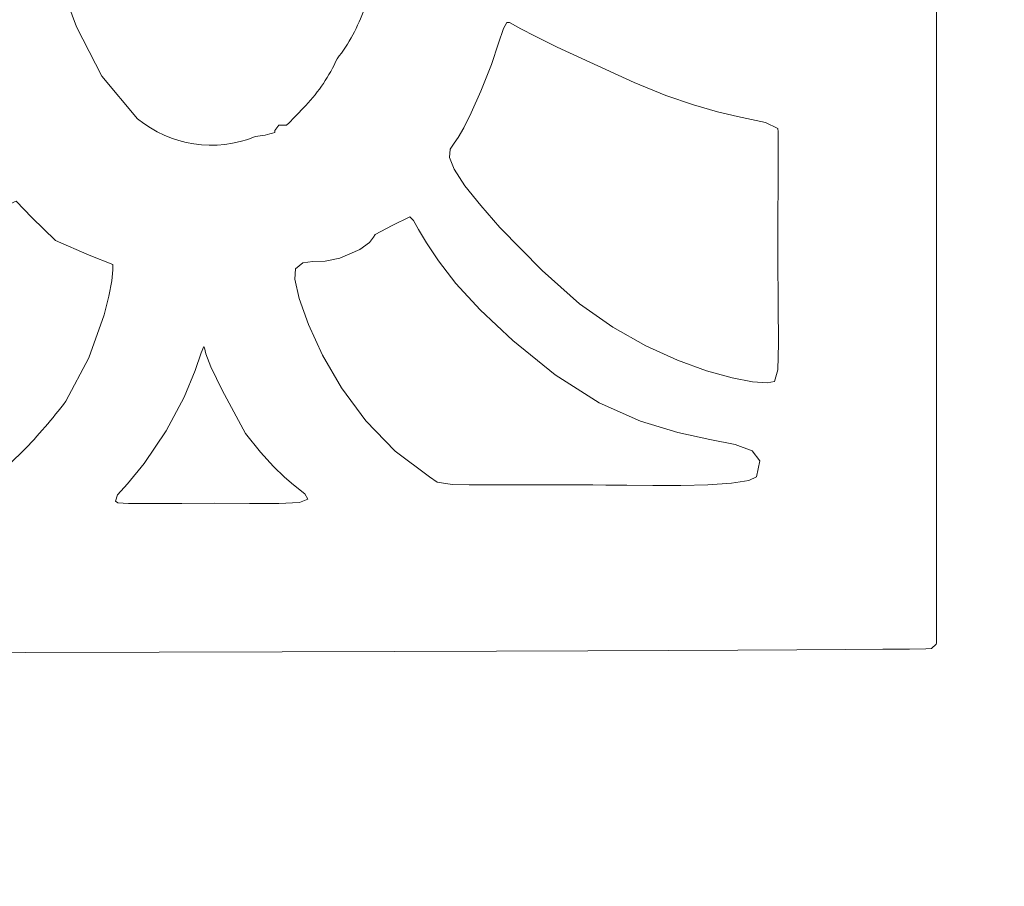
# Model space of a CAD drawing. Header units: millimetres. Extents: x -285 to 176, y -252 to 158.
# Tile 158 of 256: x 39.11 to 45.13, y -50.53 to -45.23. Entities that reach past the tile are written whole.
import ezdxf

# ---------------------------------------------------------------- set-up
doc = ezdxf.new("R2010")
doc.units = ezdxf.units.MM
doc.header["$MEASUREMENT"] = 0
doc.layers.add('Layer 1', color=7, linetype='Continuous')

msp = doc.modelspace()

# ---------------------------------------------------------------- linework, layer by layer
at = {"layer": 'Layer 1', "color": 1, "lineweight": 9}
msp.add_open_spline([(-4.334, -26.4073), (-4.334, -26.4073), (-6.4683, -24.2765), (-6.4683, -24.2765), (-6.4683, -24.2765), (-6.4683, -24.2765), (0.6049, -17.2034), (0.6049, -17.2034), (0.6049, -17.2034), (0.6049, -17.2034), (2.7357, -19.3376), (2.7357, -19.3376), (2.7357, -19.3376), (2.7357, -19.3376), (12.0948, -9.9785), (12.0948, -9.9785), (12.0948, -9.9785), (12.0948, -9.9785), (10.0275, -7.9112), (10.0275, -7.9112), (10.0275, -7.9112), (10.0275, -7.9112), (17.1008, -0.838), (17.1008, -0.838), (17.1008, -0.838), (17.1008, -0.838), (19.168, -2.9088), (19.168, -2.9088), (19.168, -2.9088), (19.168, -2.9088), (27.4089, 5.3356), (27.4089, 5.3356), (27.4089, 5.3356), (27.4089, 5.3356), (35.6145, -2.87), (35.6145, -2.87), (35.6145, -2.87), (35.6145, -2.87), (37.6465, -0.838), (37.6465, -0.838), (37.6465, -0.838), (37.6465, -0.838), (44.7163, -7.9112), (44.7163, -7.9112), (44.7163, -7.9112), (44.7163, -7.9112), (42.6877, -9.9432), (42.6877, -9.9432), (42.6877, -9.9432), (42.6877, -9.9432), (52.0469, -19.3024), (52.0469, -19.3024), (52.0469, -19.3024), (52.0469, -19.3024), (54.1424, -17.2034), (54.1424, -17.2034), (54.1424, -17.2034), (54.1424, -17.2034), (61.212, -24.2765), (61.212, -24.2765), (61.212, -24.2765), (61.212, -24.2765), (59.1166, -26.372), (59.1166, -26.372), (59.1166, -26.372), (59.1166, -26.372), (60.5982, -27.8537), (60.5982, -27.8537), (60.5982, -27.8537), (60.5982, -27.8537), (61.8752, -29.6598), (61.8752, -29.6598), (61.8752, -29.6598), (61.8752, -29.6598), (61.8752, -73.6689), (61.8752, -73.6689), (61.8752, -73.6689), (61.8752, -73.6689), (61.8752, -73.9617), (61.8752, -73.9617), (61.8752, -73.9617), (61.8752, -73.9617), (61.8752, -103.3622), (61.8752, -103.3622), (61.8752, -103.3622), (61.8752, -103.3622), (50.7204, -103.3622), (50.7204, -103.3622), (50.7204, -103.3622), (50.7204, -103.3622), (50.7204, -106.2513), (50.7204, -106.2513), (50.7204, -106.2513), (50.7204, -106.2513), (35.4205, -106.2513), (35.4205, -106.2513), (35.4205, -106.2513), (35.4205, -106.2513), (35.4205, -103.3622), (35.4205, -103.3622), (35.4205, -103.3622), (35.4205, -103.3622), (19.3338, -103.3622), (19.3338, -103.3622), (19.3338, -103.3622), (19.3338, -103.3622), (19.3338, -106.2513), (19.3338, -106.2513), (19.3338, -106.2513), (19.3338, -106.2513), (4.0338, -106.2513), (4.0338, -106.2513), (4.0338, -106.2513), (4.0338, -106.2513), (4.0338, -103.3622), (4.0338, -103.3622), (4.0338, -103.3622), (4.0338, -103.3622), (-7.121, -103.3622), (-7.121, -103.3622), (-7.121, -103.3622), (-7.121, -103.3622), (-7.121, -73.6972), (-7.121, -73.6972), (-7.121, -73.6972), (-7.121, -73.6972), (-7.121, -29.6598), (-7.121, -29.6598), (-7.121, -29.6598), (-7.121, -29.6598), (-5.8757, -27.9489), (-5.8757, -27.9489), (-5.8757, -27.9489), (-5.8757, -27.9489), (-4.334, -26.4073), (-4.334, -26.4073)], degree=3, knots=[0, 0, 0, 0, 0.028571, 0.028571, 0.028571, 0.028571, 0.057143, 0.057143, 0.057143, 0.057143, 0.085714, 0.085714, 0.085714, 0.085714, 0.114286, 0.114286, 0.114286, 0.114286, 0.142857, 0.142857, 0.142857, 0.142857, 0.171429, 0.171429, 0.171429, 0.171429, 0.2, 0.2, 0.2, 0.2, 0.228571, 0.228571, 0.228571, 0.228571, 0.257143, 0.257143, 0.257143, 0.257143, 0.285714, 0.285714, 0.285714, 0.285714, 0.314286, 0.314286, 0.314286, 0.314286, 0.342857, 0.342857, 0.342857, 0.342857, 0.371429, 0.371429, 0.371429, 0.371429, 0.4, 0.4, 0.4, 0.4, 0.428571, 0.428571, 0.428571, 0.428571, 0.457143, 0.457143, 0.457143, 0.457143, 0.485714, 0.485714, 0.485714, 0.485714, 0.514286, 0.514286, 0.514286, 0.514286, 0.542857, 0.542857, 0.542857, 0.542857, 0.571429, 0.571429, 0.571429, 0.571429, 0.6, 0.6, 0.6, 0.6, 0.628571, 0.628571, 0.628571, 0.628571, 0.657143, 0.657143, 0.657143, 0.657143, 0.685714, 0.685714, 0.685714, 0.685714, 0.714286, 0.714286, 0.714286, 0.714286, 0.742857, 0.742857, 0.742857, 0.742857, 0.771429, 0.771429, 0.771429, 0.771429, 0.8, 0.8, 0.8, 0.8, 0.828571, 0.828571, 0.828571, 0.828571, 0.857143, 0.857143, 0.857143, 0.857143, 0.885714, 0.885714, 0.885714, 0.885714, 0.914286, 0.914286, 0.914286, 0.914286, 0.942857, 0.942857, 0.942857, 0.942857, 1, 1, 1, 1], dxfattribs=at)
at = {"layer": 'Layer 1', "color": 3, "lineweight": 9}
for points, knots in [([(36.2319, -48.7346), (36.2319, -48.7346), (36.2301, -48.851), (36.2301, -48.851), (36.2301, -48.851), (36.2301, -48.851), (36.2306, -48.9462), (36.2306, -48.9462), (36.2306, -48.9462), (36.2306, -48.9462), (36.2424, -49.0203), (36.2424, -49.0203), (36.2424, -49.0203), (36.2424, -49.0203), (36.2743, -49.0733), (36.2743, -49.0733), (36.2743, -49.0733), (36.2743, -49.0733), (36.2954, -49.105), (36.2954, -49.105), (36.2954, -49.105), (36.2954, -49.105), (37.3104, -49.1024), (37.3104, -49.1024), (37.3104, -49.1024), (37.3104, -49.1024), (38.26, -49.0999), (38.26, -49.0999), (38.26, -49.0999), (38.26, -49.0999), (39.1441, -49.0974), (39.1441, -49.0974), (39.1441, -49.0974), (39.1441, -49.0974), (39.9627, -49.0951), (39.9627, -49.0951), (39.9627, -49.0951), (39.9627, -49.0951), (40.7158, -49.0928), (40.7158, -49.0928), (40.7158, -49.0928), (40.7158, -49.0928), (41.4036, -49.0906), (41.4036, -49.0906), (41.4036, -49.0906), (41.4036, -49.0906), (42.0259, -49.0885), (42.0259, -49.0885), (42.0259, -49.0885), (42.0259, -49.0885), (42.5828, -49.0865), (42.5828, -49.0865), (42.5828, -49.0865), (42.5828, -49.0865), (43.0743, -49.0845), (43.0743, -49.0845), (43.0743, -49.0845), (43.0743, -49.0845), (43.5004, -49.0827), (43.5004, -49.0827), (43.5004, -49.0827), (43.5004, -49.0827), (43.8611, -49.0809), (43.8611, -49.0809), (43.8611, -49.0809), (43.8611, -49.0809), (44.1565, -49.0792), (44.1565, -49.0792), (44.1565, -49.0792), (44.1565, -49.0792), (44.3865, -49.0776), (44.3865, -49.0776), (44.3865, -49.0776), (44.3865, -49.0776), (44.5511, -49.0761), (44.5511, -49.0761), (44.5511, -49.0761), (44.5511, -49.0761), (44.6504, -49.0746), (44.6504, -49.0746), (44.6504, -49.0746), (44.6504, -49.0746), (44.6844, -49.0733), (44.6844, -49.0733), (44.6844, -49.0733), (44.6844, -49.0733), (44.7136, -49.0454), (44.7136, -49.0454), (44.7136, -49.0454), (44.7136, -49.0454), (44.7163, -49.0415), (44.7163, -49.0415), (44.7163, -49.0415), (44.7163, -49.0415), (44.7163, -38.4688), (44.7163, -38.4688), (44.7163, -38.4688), (44.7163, -38.4688), (44.7101, -38.4172), (44.7101, -38.4172), (44.7101, -38.4172), (44.7101, -38.4172), (44.7047, -38.3494), (44.7047, -38.3494), (44.7047, -38.3494), (44.7047, -38.3494), (44.7002, -38.2427), (44.7002, -38.2427), (44.7002, -38.2427), (44.7002, -38.2427), (44.6964, -38.0747), (44.6964, -38.0747), (44.6964, -38.0747), (44.6964, -38.0747), (44.6947, -37.9606), (44.6947, -37.9606), (44.6947, -37.9606), (44.6947, -37.9606), (44.6932, -37.8227), (44.6932, -37.8227), (44.6932, -37.8227), (44.6932, -37.8227), (44.6919, -37.6582), (44.6919, -37.6582), (44.6919, -37.6582), (44.6919, -37.6582), (44.6907, -37.4642), (44.6907, -37.4642), (44.6907, -37.4642), (44.6907, -37.4642), (44.6896, -37.238), (44.6896, -37.238), (44.6896, -37.238), (44.6896, -37.238), (44.6886, -36.9767), (44.6886, -36.9767), (44.6886, -36.9767), (44.6886, -36.9767), (44.6878, -36.6774), (44.6878, -36.6774), (44.6878, -36.6774), (44.6878, -36.6774), (44.6871, -36.3375), (44.6871, -36.3375), (44.6871, -36.3375), (44.6871, -36.3375), (44.6865, -35.954), (44.6865, -35.954), (44.6865, -35.954), (44.6865, -35.954), (44.686, -35.5242), (44.686, -35.5242), (44.686, -35.5242), (44.686, -35.5242), (44.6855, -35.0452), (44.6855, -35.0452), (44.6855, -35.0452), (44.6855, -35.0452), (44.6852, -34.5141), (44.6852, -34.5141), (44.6852, -34.5141), (44.6852, -34.5141), (44.6849, -33.9283), (44.6849, -33.9283), (44.6849, -33.9283), (44.6849, -33.9283), (44.6847, -33.2848), (44.6847, -33.2848), (44.6847, -33.2848), (44.6847, -33.2848), (44.6845, -32.5808), (44.6845, -32.5808), (44.6845, -32.5808), (44.6845, -32.5808), (44.6844, -31.8136), (44.6844, -31.8136), (44.6844, -31.8136), (44.6844, -31.8136), (44.6844, -30.9803), (44.6844, -30.9803), (44.6844, -30.9803), (44.6844, -30.9803), (44.6843, -30.078), (44.6843, -30.078), (44.6843, -30.078), (44.6843, -30.078), (44.6843, -29.1041), (44.6843, -29.1041), (44.6843, -29.1041), (44.6843, -29.1041), (44.6843, -28.0555), (44.6843, -28.0555), (44.6843, -28.0555), (44.6843, -28.0555), (44.6844, -26.9296), (44.6844, -26.9296), (44.6844, -26.9296), (44.6844, -26.9296), (44.6844, -25.7235), (44.6844, -25.7235), (44.6844, -25.7235), (44.6844, -25.7235), (44.6844, -24.4343), (44.6844, -24.4343), (44.6844, -24.4343), (44.6844, -24.4343), (44.6844, -23.0594), (44.6844, -23.0594), (44.6844, -23.0594), (44.6844, -23.0594), (44.6833, -22.7164), (44.6833, -22.7164), (44.6833, -22.7164), (44.6833, -22.7164), (44.6762, -22.3181), (44.6762, -22.3181), (44.6762, -22.3181), (44.6762, -22.3181), (44.6573, -21.8703), (44.6573, -21.8703), (44.6573, -21.8703), (44.6573, -21.8703), (44.6209, -21.3784), (44.6209, -21.3784), (44.6209, -21.3784), (44.6209, -21.3784), (44.5615, -20.8482), (44.5615, -20.8482), (44.5615, -20.8482), (44.5615, -20.8482), (44.4731, -20.2853), (44.4731, -20.2853), (44.4731, -20.2853), (44.4731, -20.2853), (44.3502, -19.6952), (44.3502, -19.6952), (44.3502, -19.6952), (44.3502, -19.6952), (44.187, -19.0836), (44.187, -19.0836), (44.187, -19.0836), (44.187, -19.0836), (44.0942, -18.7968), (44.0942, -18.7968), (44.0942, -18.7968), (44.0942, -18.7968), (43.9728, -18.4625), (43.9728, -18.4625), (43.9728, -18.4625), (43.9728, -18.4625), (43.8242, -18.0923), (43.8242, -18.0923), (43.8242, -18.0923), (43.8242, -18.0923), (43.65, -17.6976), (43.65, -17.6976), (43.65, -17.6976), (43.65, -17.6976), (43.2306, -16.8805), (43.2306, -16.8805), (43.2306, -16.8805), (43.2306, -16.8805), (42.7266, -16.1027), (42.7266, -16.1027), (42.7266, -16.1027), (42.4079, -15.6859), (42.0589, -15.2933), (41.6823, -14.9279), (41.6823, -14.9279), (41.6823, -14.9279), (41.3043, -14.5831), (41.3043, -14.5831), (41.3043, -14.5831), (41.3043, -14.5831), (40.9151, -14.273), (40.9151, -14.273), (40.9151, -14.273), (40.9151, -14.273), (40.7404, -14.1481), (40.7404, -14.1481), (40.7404, -14.1481), (40.7404, -14.1481), (40.5919, -14.0523), (40.5919, -14.0523), (40.5919, -14.0523), (40.5919, -14.0523), (40.4794, -13.9924), (40.4794, -13.9924), (40.4794, -13.9924), (40.4794, -13.9924), (40.4123, -13.9754), (40.4123, -13.9754), (40.4123, -13.9754), (40.4123, -13.9754), (40.3743, -13.9994), (40.3743, -13.9994), (40.3743, -13.9994), (40.3743, -13.9994), (40.2911, -14.0602), (40.2911, -14.0602), (40.2911, -14.0602), (40.2911, -14.0602), (40.1737, -14.1491), (40.1737, -14.1491), (40.1737, -14.1491), (40.1737, -14.1491), (40.0327, -14.2572), (40.0327, -14.2572), (40.0327, -14.2572), (40.0327, -14.2572), (39.7233, -14.4958), (39.7233, -14.4958), (39.7233, -14.4958), (39.7233, -14.4958), (39.4492, -14.7057), (39.4492, -14.7057), (39.4492, -14.7057), (39.4492, -14.7057), (39.425, -14.7262), (39.425, -14.7262), (39.425, -14.7262), (39.425, -14.7262), (39.3648, -14.7799), (39.3648, -14.7799), (39.3648, -14.7799), (39.3648, -14.7799), (39.275, -14.863), (39.275, -14.863), (39.275, -14.863), (39.275, -14.863), (39.1622, -14.9715), (39.1622, -14.9715), (39.1622, -14.9715), (39.1622, -14.9715), (38.8942, -15.2499), (38.8942, -15.2499), (38.8942, -15.2499), (38.8942, -15.2499), (38.6132, -15.5841), (38.6132, -15.5841), (38.6132, -15.5841), (38.6132, -15.5841), (38.5922, -15.6008), (38.5922, -15.6008), (38.5922, -15.6008), (38.5922, -15.6008), (38.5373, -15.65), (38.5373, -15.65), (38.5373, -15.65), (38.5373, -15.65), (38.4446, -15.7499), (38.4446, -15.7499), (38.4446, -15.7499), (38.4446, -15.7499), (38.3103, -15.9187), (38.3103, -15.9187), (38.3103, -15.9187), (38.3103, -15.9187), (38.2263, -16.0347), (38.2263, -16.0347), (38.2263, -16.0347), (38.2263, -16.0347), (38.1305, -16.1747), (38.1305, -16.1747), (38.1305, -16.1747), (38.1305, -16.1747), (38.0223, -16.341), (38.0223, -16.341), (38.0223, -16.341), (38.0223, -16.341), (37.9013, -16.536), (37.9013, -16.536), (37.9013, -16.536), (37.9013, -16.536), (37.7671, -16.7619), (37.7671, -16.7619), (37.7671, -16.7619), (37.7671, -16.7619), (37.619, -17.021), (37.619, -17.021), (37.619, -17.021), (37.619, -17.021), (37.4567, -17.3155), (37.4567, -17.3155), (37.4567, -17.3155), (37.4567, -17.3155), (37.2797, -17.6478), (37.2797, -17.6478), (37.2797, -17.6478), (37.2797, -17.6478), (37.1713, -17.8796), (37.1713, -17.8796), (37.1713, -17.8796), (37.1713, -17.8796), (37.0495, -18.182), (37.0495, -18.182), (37.0495, -18.182), (37.0495, -18.182), (36.9218, -18.5331), (36.9218, -18.5331), (36.9218, -18.5331), (36.9218, -18.5331), (36.7955, -18.9108), (36.7955, -18.9108), (36.7955, -18.9108), (36.7955, -18.9108), (36.6782, -19.2931), (36.6782, -19.2931), (36.6782, -19.2931), (36.6782, -19.2931), (36.5772, -19.658), (36.5772, -19.658), (36.5772, -19.658), (36.5772, -19.658), (36.5001, -19.9836), (36.5001, -19.9836), (36.5001, -19.9836), (36.5001, -19.9836), (36.4541, -20.2478), (36.4541, -20.2478), (36.4541, -20.2478), (36.4541, -20.2478), (36.4301, -20.4335), (36.4301, -20.4335), (36.4301, -20.4335), (36.4301, -20.4335), (36.4071, -20.5856), (36.4071, -20.5856), (36.4071, -20.5856), (36.4071, -20.5856), (36.3852, -20.7117), (36.3852, -20.7117), (36.3852, -20.7117), (36.3852, -20.7117), (36.3644, -20.8192), (36.3644, -20.8192), (36.3644, -20.8192), (36.3644, -20.8192), (36.3265, -21.0091), (36.3265, -21.0091), (36.3265, -21.0091), (36.3265, -21.0091), (36.2941, -21.2157), (36.2941, -21.2157), (36.2941, -21.2157), (36.2941, -21.2157), (36.2802, -21.3442), (36.2802, -21.3442), (36.2802, -21.3442), (36.2802, -21.3442), (36.2678, -21.4996), (36.2678, -21.4996), (36.2678, -21.4996), (36.2678, -21.4996), (36.2572, -21.6893), (36.2572, -21.6893), (36.2572, -21.6893), (36.2572, -21.6893), (36.2483, -21.9211), (36.2483, -21.9211), (36.2483, -21.9211), (36.2483, -21.9211), (36.2413, -22.2024), (36.2413, -22.2024), (36.2413, -22.2024), (36.2413, -22.2024), (36.2361, -22.5409), (36.2361, -22.5409), (36.2361, -22.5409), (36.2361, -22.5409), (36.233, -22.9439), (36.233, -22.9439), (36.233, -22.9439), (36.233, -22.9439), (36.2319, -23.4193), (36.2319, -23.4193), (36.2319, -23.4193), (36.2319, -23.4193), (36.2319, -48.7346), (36.2319, -48.7346), (36.2319, -48.7346), (36.2319, -48.7346), (36.2319, -48.7346), (36.2319, -48.7346)], [0, 0, 0, 0, 0.008197, 0.008197, 0.008197, 0.008197, 0.016393, 0.016393, 0.016393, 0.016393, 0.02459, 0.02459, 0.02459, 0.02459, 0.032787, 0.032787, 0.032787, 0.032787, 0.040984, 0.040984, 0.040984, 0.040984, 0.04918, 0.04918, 0.04918, 0.04918, 0.057377, 0.057377, 0.057377, 0.057377, 0.065574, 0.065574, 0.065574, 0.065574, 0.07377, 0.07377, 0.07377, 0.07377, 0.081967, 0.081967, 0.081967, 0.081967, 0.090164, 0.090164, 0.090164, 0.090164, 0.098361, 0.098361, 0.098361, 0.098361, 0.106557, 0.106557, 0.106557, 0.106557, 0.114754, 0.114754, 0.114754, 0.114754, 0.122951, 0.122951, 0.122951, 0.122951, 0.131148, 0.131148, 0.131148, 0.131148, 0.139344, 0.139344, 0.139344, 0.139344, 0.147541, 0.147541, 0.147541, 0.147541, 0.155738, 0.155738, 0.155738, 0.155738, 0.163934, 0.163934, 0.163934, 0.163934, 0.172131, 0.172131, 0.172131, 0.172131, 0.180328, 0.180328, 0.180328, 0.180328, 0.188525, 0.188525, 0.188525, 0.188525, 0.196721, 0.196721, 0.196721, 0.196721, 0.204918, 0.204918, 0.204918, 0.204918, 0.213115, 0.213115, 0.213115, 0.213115, 0.221311, 0.221311, 0.221311, 0.221311, 0.229508, 0.229508, 0.229508, 0.229508, 0.237705, 0.237705, 0.237705, 0.237705, 0.245902, 0.245902, 0.245902, 0.245902, 0.254098, 0.254098, 0.254098, 0.254098, 0.262295, 0.262295, 0.262295, 0.262295, 0.270492, 0.270492, 0.270492, 0.270492, 0.278689, 0.278689, 0.278689, 0.278689, 0.286885, 0.286885, 0.286885, 0.286885, 0.295082, 0.295082, 0.295082, 0.295082, 0.303279, 0.303279, 0.303279, 0.303279, 0.311475, 0.311475, 0.311475, 0.311475, 0.319672, 0.319672, 0.319672, 0.319672, 0.327869, 0.327869, 0.327869, 0.327869, 0.336066, 0.336066, 0.336066, 0.336066, 0.344262, 0.344262, 0.344262, 0.344262, 0.352459, 0.352459, 0.352459, 0.352459, 0.360656, 0.360656, 0.360656, 0.360656, 0.368852, 0.368852, 0.368852, 0.368852, 0.377049, 0.377049, 0.377049, 0.377049, 0.385246, 0.385246, 0.385246, 0.385246, 0.393443, 0.393443, 0.393443, 0.393443, 0.401639, 0.401639, 0.401639, 0.401639, 0.409836, 0.409836, 0.409836, 0.409836, 0.418033, 0.418033, 0.418033, 0.418033, 0.42623, 0.42623, 0.42623, 0.42623, 0.434426, 0.434426, 0.434426, 0.434426, 0.442623, 0.442623, 0.442623, 0.442623, 0.45082, 0.45082, 0.45082, 0.45082, 0.459016, 0.459016, 0.459016, 0.459016, 0.467213, 0.467213, 0.467213, 0.467213, 0.47541, 0.47541, 0.47541, 0.47541, 0.483607, 0.483607, 0.483607, 0.483607, 0.491803, 0.491803, 0.491803, 0.491803, 0.5, 0.5, 0.5, 0.5, 0.508197, 0.508197, 0.508197, 0.508197, 0.516393, 0.516393, 0.516393, 0.516393, 0.52459, 0.52459, 0.52459, 0.52459, 0.532787, 0.532787, 0.532787, 0.532787, 0.540984, 0.540984, 0.540984, 0.540984, 0.54918, 0.54918, 0.54918, 0.54918, 0.557377, 0.557377, 0.557377, 0.557377, 0.565574, 0.565574, 0.565574, 0.565574, 0.57377, 0.57377, 0.57377, 0.57377, 0.581967, 0.581967, 0.581967, 0.581967, 0.590164, 0.590164, 0.590164, 0.590164, 0.598361, 0.598361, 0.598361, 0.598361, 0.606557, 0.606557, 0.606557, 0.606557, 0.614754, 0.614754, 0.614754, 0.614754, 0.622951, 0.622951, 0.622951, 0.622951, 0.631148, 0.631148, 0.631148, 0.631148, 0.639344, 0.639344, 0.639344, 0.639344, 0.647541, 0.647541, 0.647541, 0.647541, 0.655738, 0.655738, 0.655738, 0.655738, 0.663934, 0.663934, 0.663934, 0.663934, 0.672131, 0.672131, 0.672131, 0.672131, 0.680328, 0.680328, 0.680328, 0.680328, 0.688525, 0.688525, 0.688525, 0.688525, 0.696721, 0.696721, 0.696721, 0.696721, 0.704918, 0.704918, 0.704918, 0.704918, 0.713115, 0.713115, 0.713115, 0.713115, 0.721311, 0.721311, 0.721311, 0.721311, 0.729508, 0.729508, 0.729508, 0.729508, 0.737705, 0.737705, 0.737705, 0.737705, 0.745902, 0.745902, 0.745902, 0.745902, 0.754098, 0.754098, 0.754098, 0.754098, 0.762295, 0.762295, 0.762295, 0.762295, 0.770492, 0.770492, 0.770492, 0.770492, 0.778689, 0.778689, 0.778689, 0.778689, 0.786885, 0.786885, 0.786885, 0.786885, 0.795082, 0.795082, 0.795082, 0.795082, 0.803279, 0.803279, 0.803279, 0.803279, 0.811475, 0.811475, 0.811475, 0.811475, 0.819672, 0.819672, 0.819672, 0.819672, 0.827869, 0.827869, 0.827869, 0.827869, 0.836066, 0.836066, 0.836066, 0.836066, 0.844262, 0.844262, 0.844262, 0.844262, 0.852459, 0.852459, 0.852459, 0.852459, 0.860656, 0.860656, 0.860656, 0.860656, 0.868852, 0.868852, 0.868852, 0.868852, 0.877049, 0.877049, 0.877049, 0.877049, 0.885246, 0.885246, 0.885246, 0.885246, 0.893443, 0.893443, 0.893443, 0.893443, 0.901639, 0.901639, 0.901639, 0.901639, 0.909836, 0.909836, 0.909836, 0.909836, 0.918033, 0.918033, 0.918033, 0.918033, 0.92623, 0.92623, 0.92623, 0.92623, 0.934426, 0.934426, 0.934426, 0.934426, 0.942623, 0.942623, 0.942623, 0.942623, 0.95082, 0.95082, 0.95082, 0.95082, 0.959016, 0.959016, 0.959016, 0.959016, 0.967213, 0.967213, 0.967213, 0.967213, 0.97541, 0.97541, 0.97541, 0.97541, 0.983607, 0.983607, 0.983607, 0.983607, 1, 1, 1, 1]), ([(41.3119, -44.7764), (41.3119, -44.7764), (41.2731, -44.7483), (41.2731, -44.7483), (41.2731, -44.7483), (41.2731, -44.7483), (41.1655, -44.6763), (41.1655, -44.6763), (41.1655, -44.6763), (41.1655, -44.6763), (41.0024, -44.5626), (41.0024, -44.5626), (41.0024, -44.5626), (41.0024, -44.5626), (40.7968, -44.4095), (40.7968, -44.4095), (40.7968, -44.4095), (40.7968, -44.4095), (40.6574, -44.2881), (40.6574, -44.2881), (40.6574, -44.2881), (40.6574, -44.2881), (40.5222, -44.1555), (40.5222, -44.1555), (40.5222, -44.1555), (40.5222, -44.1555), (40.4114, -44.0494), (40.4114, -44.0494), (40.4114, -44.0494), (40.4114, -44.0494), (40.3453, -44.0074), (40.3453, -44.0074), (40.3453, -44.0074), (40.3453, -44.0074), (40.3102, -44.0177), (40.3102, -44.0177), (40.3102, -44.0177), (40.3102, -44.0177), (40.2682, -44.0718), (40.2682, -44.0718), (40.2682, -44.0718), (40.2682, -44.0718), (40.2221, -44.1259), (40.2221, -44.1259), (40.2221, -44.1259), (40.2221, -44.1259), (40.1474, -44.2038), (40.1474, -44.2038), (40.1474, -44.2038), (40.1474, -44.2038), (40.0351, -44.3099), (40.0351, -44.3099), (40.0351, -44.3099), (40.0351, -44.3099), (39.8761, -44.4484), (39.8761, -44.4484), (39.8761, -44.4484), (39.8761, -44.4484), (39.7128, -44.577), (39.7128, -44.577), (39.7128, -44.577), (39.7128, -44.577), (39.5485, -44.6944), (39.5485, -44.6944), (39.5485, -44.6944), (39.5485, -44.6944), (39.4193, -44.7866), (39.4193, -44.7866), (39.4193, -44.7866), (39.4193, -44.7866), (39.3611, -44.8399), (39.3611, -44.8399), (39.3611, -44.8399), (39.3611, -44.8399), (39.3565, -44.903), (39.3565, -44.903), (39.3565, -44.903), (39.3565, -44.903), (39.3714, -45.0017), (39.3714, -45.0017), (39.3714, -45.0017), (39.3714, -45.0017), (39.4051, -45.1269), (39.4051, -45.1269), (39.4051, -45.1269), (39.4051, -45.1269), (39.4568, -45.2694), (39.4568, -45.2694), (39.4568, -45.2694), (39.4568, -45.2694), (39.6116, -45.5701), (39.6116, -45.5701), (39.6116, -45.5701), (39.6116, -45.5701), (39.8303, -45.8312), (39.8303, -45.8312), (39.8303, -45.8312), (40.032, -45.9971), (40.3081, -46.0392), (40.5499, -45.9406), (40.5499, -45.9406), (40.5906, -45.9358), (40.6307, -45.9275), (40.6699, -45.9159), (40.6699, -45.9159), (40.6699, -45.9159), (40.6704, -45.9035), (40.6704, -45.9035), (40.6704, -45.9035), (40.6704, -45.9035), (40.6946, -45.8701), (40.6946, -45.8701), (40.6946, -45.8701), (40.6946, -45.8701), (40.7175, -45.87), (40.7175, -45.87), (40.7175, -45.87), (40.7175, -45.87), (40.7405, -45.8701), (40.7405, -45.8701), (40.7405, -45.8701), (40.7405, -45.8701), (40.7433, -45.8692), (40.7433, -45.8692), (40.7433, -45.8692), (40.7433, -45.8692), (40.7554, -45.8577), (40.7554, -45.8577), (40.7554, -45.8577), (40.7554, -45.8577), (40.79, -45.8224), (40.79, -45.8224), (40.79, -45.8224), (40.79, -45.8224), (40.8603, -45.7501), (40.8603, -45.7501), (40.8603, -45.7501), (40.9383, -45.6653), (41.0026, -45.5689), (41.0509, -45.4644), (41.0509, -45.4644), (41.123, -45.372), (41.179, -45.2683), (41.2167, -45.1574), (41.2167, -45.1574), (41.2167, -45.1574), (41.2802, -44.9828), (41.2802, -44.9828), (41.2802, -44.9828), (41.2802, -44.9828), (41.3119, -44.7764), (41.3119, -44.7764)], [0, 0, 0, 0, 0.025641, 0.025641, 0.025641, 0.025641, 0.051282, 0.051282, 0.051282, 0.051282, 0.076923, 0.076923, 0.076923, 0.076923, 0.102564, 0.102564, 0.102564, 0.102564, 0.128205, 0.128205, 0.128205, 0.128205, 0.153846, 0.153846, 0.153846, 0.153846, 0.179487, 0.179487, 0.179487, 0.179487, 0.205128, 0.205128, 0.205128, 0.205128, 0.230769, 0.230769, 0.230769, 0.230769, 0.25641, 0.25641, 0.25641, 0.25641, 0.282051, 0.282051, 0.282051, 0.282051, 0.307692, 0.307692, 0.307692, 0.307692, 0.333333, 0.333333, 0.333333, 0.333333, 0.358974, 0.358974, 0.358974, 0.358974, 0.384615, 0.384615, 0.384615, 0.384615, 0.410256, 0.410256, 0.410256, 0.410256, 0.435897, 0.435897, 0.435897, 0.435897, 0.461538, 0.461538, 0.461538, 0.461538, 0.487179, 0.487179, 0.487179, 0.487179, 0.512821, 0.512821, 0.512821, 0.512821, 0.538462, 0.538462, 0.538462, 0.538462, 0.564103, 0.564103, 0.564103, 0.564103, 0.589744, 0.589744, 0.589744, 0.589744, 0.615385, 0.615385, 0.615385, 0.615385, 0.641026, 0.641026, 0.641026, 0.641026, 0.666667, 0.666667, 0.666667, 0.666667, 0.692308, 0.692308, 0.692308, 0.692308, 0.717949, 0.717949, 0.717949, 0.717949, 0.74359, 0.74359, 0.74359, 0.74359, 0.769231, 0.769231, 0.769231, 0.769231, 0.794872, 0.794872, 0.794872, 0.794872, 0.820513, 0.820513, 0.820513, 0.820513, 0.846154, 0.846154, 0.846154, 0.846154, 0.871795, 0.871795, 0.871795, 0.871795, 0.897436, 0.897436, 0.897436, 0.897436, 0.923077, 0.923077, 0.923077, 0.923077, 0.948718, 0.948718, 0.948718, 0.948718, 1, 1, 1, 1]), ([(43.7249, -47.4399), (43.7249, -47.4399), (43.7446, -47.3684), (43.7446, -47.3684), (43.7446, -47.3684), (43.7446, -47.3684), (43.7501, -47.207), (43.7501, -47.207), (43.7501, -47.207), (43.7501, -47.207), (43.7483, -46.9715), (43.7483, -46.9715), (43.7483, -46.9715), (43.7483, -46.9715), (43.7461, -46.6779), (43.7461, -46.6779), (43.7461, -46.6779), (43.7461, -46.6779), (43.7463, -46.4266), (43.7463, -46.4266), (43.7463, -46.4266), (43.7463, -46.4266), (43.7466, -46.236), (43.7466, -46.236), (43.7466, -46.236), (43.7466, -46.236), (43.7471, -46.0975), (43.7471, -46.0975), (43.7471, -46.0975), (43.7471, -46.0975), (43.7474, -46.0027), (43.7474, -46.0027), (43.7474, -46.0027), (43.7474, -46.0027), (43.7476, -45.9104), (43.7476, -45.9104), (43.7476, -45.9104), (43.7476, -45.9104), (43.7461, -45.8912), (43.7461, -45.8912), (43.7461, -45.8912), (43.7461, -45.8912), (43.6709, -45.8545), (43.6709, -45.8545), (43.6709, -45.8545), (43.6709, -45.8545), (43.4987, -45.8175), (43.4987, -45.8175), (43.4987, -45.8175), (43.4987, -45.8175), (43.3767, -45.7885), (43.3767, -45.7885), (43.3767, -45.7885), (43.3767, -45.7885), (43.2307, -45.7468), (43.2307, -45.7468), (43.2307, -45.7468), (43.2307, -45.7468), (43.061, -45.6884), (43.061, -45.6884), (43.061, -45.6884), (43.061, -45.6884), (42.8677, -45.609), (42.8677, -45.609), (42.8677, -45.609), (42.8677, -45.609), (42.5953, -45.4854), (42.5953, -45.4854), (42.5953, -45.4854), (42.5953, -45.4854), (42.3972, -45.3924), (42.3972, -45.3924), (42.3972, -45.3924), (42.3972, -45.3924), (42.2611, -45.3257), (42.2611, -45.3257), (42.2611, -45.3257), (42.2611, -45.3257), (42.1749, -45.2813), (42.1749, -45.2813), (42.1749, -45.2813), (42.1749, -45.2813), (42.1042, -45.2423), (42.1042, -45.2423), (42.1042, -45.2423), (42.1042, -45.2423), (42.088, -45.2421), (42.088, -45.2421), (42.088, -45.2421), (42.088, -45.2421), (42.0672, -45.2794), (42.0672, -45.2794), (42.0672, -45.2794), (42.0672, -45.2794), (42.0378, -45.3686), (42.0378, -45.3686), (42.0378, -45.3686), (42.0378, -45.3686), (41.9938, -45.4995), (41.9938, -45.4995), (41.9938, -45.4995), (41.9938, -45.4995), (41.9293, -45.6619), (41.9293, -45.6619), (41.9293, -45.6619), (41.9293, -45.6619), (41.8712, -45.7945), (41.8712, -45.7945), (41.8712, -45.7945), (41.8712, -45.7945), (41.8256, -45.886), (41.8256, -45.886), (41.8256, -45.886), (41.8256, -45.886), (41.7912, -45.9453), (41.7912, -45.9453), (41.7912, -45.9453), (41.7912, -45.9453), (41.7666, -45.9811), (41.7666, -45.9811), (41.7666, -45.9811), (41.7666, -45.9811), (41.7413, -46.018), (41.7413, -46.018), (41.7413, -46.018), (41.7413, -46.018), (41.7388, -46.0676), (41.7388, -46.0676), (41.7388, -46.0676), (41.7388, -46.0676), (41.7657, -46.1395), (41.7657, -46.1395), (41.7657, -46.1395), (41.7657, -46.1395), (41.8321, -46.2408), (41.8321, -46.2408), (41.8321, -46.2408), (41.8321, -46.2408), (41.9286, -46.3625), (41.9286, -46.3625), (41.9286, -46.3625), (41.9286, -46.3625), (42.0458, -46.4957), (42.0458, -46.4957), (42.0458, -46.4957), (42.0458, -46.4957), (42.3044, -46.7606), (42.3044, -46.7606), (42.3044, -46.7606), (42.3044, -46.7606), (42.5325, -46.9636), (42.5325, -46.9636), (42.5325, -46.9636), (42.5325, -46.9636), (42.7364, -47.1062), (42.7364, -47.1062), (42.7364, -47.1062), (42.7364, -47.1062), (42.9386, -47.2206), (42.9386, -47.2206), (42.9386, -47.2206), (42.9386, -47.2206), (43.1322, -47.309), (43.1322, -47.309), (43.1322, -47.309), (43.1322, -47.309), (43.31, -47.3737), (43.31, -47.3737), (43.31, -47.3737), (43.31, -47.3737), (43.4652, -47.4169), (43.4652, -47.4169), (43.4652, -47.4169), (43.4652, -47.4169), (43.5907, -47.4409), (43.5907, -47.4409), (43.5907, -47.4409), (43.5907, -47.4409), (43.6797, -47.4478), (43.6797, -47.4478), (43.6797, -47.4478), (43.6797, -47.4478), (43.7249, -47.4399), (43.7249, -47.4399)], [0, 0, 0, 0, 0.021277, 0.021277, 0.021277, 0.021277, 0.042553, 0.042553, 0.042553, 0.042553, 0.06383, 0.06383, 0.06383, 0.06383, 0.085106, 0.085106, 0.085106, 0.085106, 0.106383, 0.106383, 0.106383, 0.106383, 0.12766, 0.12766, 0.12766, 0.12766, 0.148936, 0.148936, 0.148936, 0.148936, 0.170213, 0.170213, 0.170213, 0.170213, 0.191489, 0.191489, 0.191489, 0.191489, 0.212766, 0.212766, 0.212766, 0.212766, 0.234043, 0.234043, 0.234043, 0.234043, 0.255319, 0.255319, 0.255319, 0.255319, 0.276596, 0.276596, 0.276596, 0.276596, 0.297872, 0.297872, 0.297872, 0.297872, 0.319149, 0.319149, 0.319149, 0.319149, 0.340426, 0.340426, 0.340426, 0.340426, 0.361702, 0.361702, 0.361702, 0.361702, 0.382979, 0.382979, 0.382979, 0.382979, 0.404255, 0.404255, 0.404255, 0.404255, 0.425532, 0.425532, 0.425532, 0.425532, 0.446809, 0.446809, 0.446809, 0.446809, 0.468085, 0.468085, 0.468085, 0.468085, 0.489362, 0.489362, 0.489362, 0.489362, 0.510638, 0.510638, 0.510638, 0.510638, 0.531915, 0.531915, 0.531915, 0.531915, 0.553191, 0.553191, 0.553191, 0.553191, 0.574468, 0.574468, 0.574468, 0.574468, 0.595745, 0.595745, 0.595745, 0.595745, 0.617021, 0.617021, 0.617021, 0.617021, 0.638298, 0.638298, 0.638298, 0.638298, 0.659574, 0.659574, 0.659574, 0.659574, 0.680851, 0.680851, 0.680851, 0.680851, 0.702128, 0.702128, 0.702128, 0.702128, 0.723404, 0.723404, 0.723404, 0.723404, 0.744681, 0.744681, 0.744681, 0.744681, 0.765957, 0.765957, 0.765957, 0.765957, 0.787234, 0.787234, 0.787234, 0.787234, 0.808511, 0.808511, 0.808511, 0.808511, 0.829787, 0.829787, 0.829787, 0.829787, 0.851064, 0.851064, 0.851064, 0.851064, 0.87234, 0.87234, 0.87234, 0.87234, 0.893617, 0.893617, 0.893617, 0.893617, 0.914894, 0.914894, 0.914894, 0.914894, 0.93617, 0.93617, 0.93617, 0.93617, 0.957447, 0.957447, 0.957447, 0.957447, 1, 1, 1, 1]), ([(39.6786, -46.7238), (39.6786, -46.7238), (39.5344, -46.6655), (39.5344, -46.6655), (39.5344, -46.6655), (39.5344, -46.6655), (39.3293, -46.5756), (39.3293, -46.5756), (39.3293, -46.5756), (39.3293, -46.5756), (39.1843, -46.4358), (39.1843, -46.4358), (39.1843, -46.4358), (39.1843, -46.4358), (39.0894, -46.3357), (39.0894, -46.3357), (39.0894, -46.3357), (39.0894, -46.3357), (39.0551, -46.3507), (39.0551, -46.3507), (39.0551, -46.3507), (39.0551, -46.3507), (39.018, -46.3953), (39.018, -46.3953), (39.018, -46.3953), (39.018, -46.3953), (38.9697, -46.4685), (38.9697, -46.4685), (38.9697, -46.4685), (38.9697, -46.4685), (38.9016, -46.5694), (38.9016, -46.5694), (38.9016, -46.5694), (38.9016, -46.5694), (38.8054, -46.6971), (38.8054, -46.6971), (38.8054, -46.6971), (38.8054, -46.6971), (38.6727, -46.8507), (38.6727, -46.8507), (38.6727, -46.8507), (38.6727, -46.8507), (38.495, -47.0292), (38.495, -47.0292), (38.495, -47.0292), (38.495, -47.0292), (38.2639, -47.2318), (38.2639, -47.2318), (38.2639, -47.2318), (38.2639, -47.2318), (38.0275, -47.4003), (38.0275, -47.4003), (38.0275, -47.4003), (38.0275, -47.4003), (37.8113, -47.5107), (37.8113, -47.5107), (37.8113, -47.5107), (37.8113, -47.5107), (37.6213, -47.581), (37.6213, -47.581), (37.6213, -47.581), (37.6213, -47.581), (37.4631, -47.6295), (37.4631, -47.6295), (37.4631, -47.6295), (37.4631, -47.6295), (37.3427, -47.6744), (37.3427, -47.6744), (37.3427, -47.6744), (37.3427, -47.6744), (37.2658, -47.7338), (37.2658, -47.7338), (37.2658, -47.7338), (37.2658, -47.7338), (37.2382, -47.826), (37.2382, -47.826), (37.2382, -47.826), (37.2382, -47.826), (37.2656, -47.9691), (37.2656, -47.9691), (37.2656, -47.9691), (37.2656, -47.9691), (37.2918, -48.0334), (37.2918, -48.0334), (37.2918, -48.0334), (37.2918, -48.0334), (37.4063, -48.0581), (37.4063, -48.0581), (37.4063, -48.0581), (37.4063, -48.0581), (37.5408, -48.061), (37.5408, -48.061), (37.5408, -48.061), (37.5408, -48.061), (37.7503, -48.0603), (37.7503, -48.0603), (37.7503, -48.0603), (37.7503, -48.0603), (37.8887, -48.0594), (37.8887, -48.0594), (37.8887, -48.0594), (37.8887, -48.0594), (38.0525, -48.0584), (38.0525, -48.0584), (38.0525, -48.0584), (38.0525, -48.0584), (38.2439, -48.0576), (38.2439, -48.0576), (38.2439, -48.0576), (38.2439, -48.0576), (38.465, -48.0573), (38.465, -48.0573), (38.465, -48.0573), (38.465, -48.0573), (38.6947, -48.0607), (38.6947, -48.0607), (38.6947, -48.0607), (38.6947, -48.0607), (38.8602, -48.0507), (38.8602, -48.0507), (38.8602, -48.0507), (38.8602, -48.0507), (38.9939, -47.9963), (38.9939, -47.9963), (38.9939, -47.9963), (38.9939, -47.9963), (39.1282, -47.8668), (39.1282, -47.8668), (39.1282, -47.8668), (39.2222, -47.7696), (39.3105, -47.6671), (39.3928, -47.5599), (39.3928, -47.5599), (39.3928, -47.5599), (39.5337, -47.2943), (39.5337, -47.2943), (39.5337, -47.2943), (39.5337, -47.2943), (39.6257, -47.0307), (39.6257, -47.0307), (39.6257, -47.0307), (39.6257, -47.0307), (39.6545, -46.9164), (39.6545, -46.9164), (39.6545, -46.9164), (39.6545, -46.9164), (39.6726, -46.8227), (39.6726, -46.8227), (39.6726, -46.8227), (39.6726, -46.8227), (39.6805, -46.7562), (39.6805, -46.7562), (39.6805, -46.7562), (39.6805, -46.7562), (39.6786, -46.7238), (39.6786, -46.7238)], [0, 0, 0, 0, 0.025, 0.025, 0.025, 0.025, 0.05, 0.05, 0.05, 0.05, 0.075, 0.075, 0.075, 0.075, 0.1, 0.1, 0.1, 0.1, 0.125, 0.125, 0.125, 0.125, 0.15, 0.15, 0.15, 0.15, 0.175, 0.175, 0.175, 0.175, 0.2, 0.2, 0.2, 0.2, 0.225, 0.225, 0.225, 0.225, 0.25, 0.25, 0.25, 0.25, 0.275, 0.275, 0.275, 0.275, 0.3, 0.3, 0.3, 0.3, 0.325, 0.325, 0.325, 0.325, 0.35, 0.35, 0.35, 0.35, 0.375, 0.375, 0.375, 0.375, 0.4, 0.4, 0.4, 0.4, 0.425, 0.425, 0.425, 0.425, 0.45, 0.45, 0.45, 0.45, 0.475, 0.475, 0.475, 0.475, 0.5, 0.5, 0.5, 0.5, 0.525, 0.525, 0.525, 0.525, 0.55, 0.55, 0.55, 0.55, 0.575, 0.575, 0.575, 0.575, 0.6, 0.6, 0.6, 0.6, 0.625, 0.625, 0.625, 0.625, 0.65, 0.65, 0.65, 0.65, 0.675, 0.675, 0.675, 0.675, 0.7, 0.7, 0.7, 0.7, 0.725, 0.725, 0.725, 0.725, 0.75, 0.75, 0.75, 0.75, 0.775, 0.775, 0.775, 0.775, 0.8, 0.8, 0.8, 0.8, 0.825, 0.825, 0.825, 0.825, 0.85, 0.85, 0.85, 0.85, 0.875, 0.875, 0.875, 0.875, 0.9, 0.9, 0.9, 0.9, 0.925, 0.925, 0.925, 0.925, 0.95, 0.95, 0.95, 0.95, 1, 1, 1, 1]), ([(43.6155, -48.022), (43.6155, -48.022), (43.635, -47.9235), (43.635, -47.9235), (43.635, -47.9235), (43.635, -47.9235), (43.5883, -47.8634), (43.5883, -47.8634), (43.5883, -47.8634), (43.5883, -47.8634), (43.4836, -47.8253), (43.4836, -47.8253), (43.4836, -47.8253), (43.4836, -47.8253), (43.3293, -47.7931), (43.3293, -47.7931), (43.3293, -47.7931), (43.3293, -47.7931), (43.1338, -47.7505), (43.1338, -47.7505), (43.1338, -47.7505), (43.1338, -47.7505), (42.9056, -47.6812), (42.9056, -47.6812), (42.9056, -47.6812), (42.9056, -47.6812), (42.653, -47.5689), (42.653, -47.5689), (42.653, -47.5689), (42.653, -47.5689), (42.3843, -47.3976), (42.3843, -47.3976), (42.3843, -47.3976), (42.3843, -47.3976), (42.1256, -47.1877), (42.1256, -47.1877), (42.1256, -47.1877), (42.1256, -47.1877), (41.926, -47.0009), (41.926, -47.0009), (41.926, -47.0009), (41.926, -47.0009), (41.7769, -46.8384), (41.7769, -46.8384), (41.7769, -46.8384), (41.7769, -46.8384), (41.67, -46.7012), (41.67, -46.7012), (41.67, -46.7012), (41.67, -46.7012), (41.5968, -46.5907), (41.5968, -46.5907), (41.5968, -46.5907), (41.5968, -46.5907), (41.5489, -46.508), (41.5489, -46.508), (41.5489, -46.508), (41.5489, -46.508), (41.5179, -46.4544), (41.5179, -46.4544), (41.5179, -46.4544), (41.5179, -46.4544), (41.4953, -46.431), (41.4953, -46.431), (41.4953, -46.431), (41.4953, -46.431), (41.3868, -46.4843), (41.3868, -46.4843), (41.3868, -46.4843), (41.3868, -46.4843), (41.2836, -46.5403), (41.2836, -46.5403), (41.2836, -46.5403), (41.2836, -46.5403), (41.2723, -46.5564), (41.2723, -46.5564), (41.2723, -46.5564), (41.2723, -46.5564), (41.2488, -46.5875), (41.2488, -46.5875), (41.2488, -46.5875), (41.2488, -46.5875), (41.1889, -46.6311), (41.1889, -46.6311), (41.1889, -46.6311), (41.1889, -46.6311), (41.0684, -46.685), (41.0684, -46.685), (41.0684, -46.685), (41.0684, -46.685), (40.9779, -46.7033), (40.9779, -46.7033), (40.9779, -46.7033), (40.9779, -46.7033), (40.9022, -46.7048), (40.9022, -46.7048), (40.9022, -46.7048), (40.9022, -46.7048), (40.8418, -46.7123), (40.8418, -46.7123), (40.8418, -46.7123), (40.8418, -46.7123), (40.7968, -46.7485), (40.7968, -46.7485), (40.7968, -46.7485), (40.7968, -46.7485), (40.7931, -46.8123), (40.7931, -46.8123), (40.7931, -46.8123), (40.7931, -46.8123), (40.8191, -46.9311), (40.8191, -46.9311), (40.8191, -46.9311), (40.8191, -46.9311), (40.875, -47.0909), (40.875, -47.0909), (40.875, -47.0909), (40.875, -47.0909), (40.9613, -47.278), (40.9613, -47.278), (40.9613, -47.278), (40.9613, -47.278), (41.0782, -47.4786), (41.0782, -47.4786), (41.0782, -47.4786), (41.0782, -47.4786), (41.2259, -47.6786), (41.2259, -47.6786), (41.2259, -47.6786), (41.2259, -47.6786), (41.4049, -47.8644), (41.4049, -47.8644), (41.4049, -47.8644), (41.4049, -47.8644), (41.6152, -48.022), (41.6152, -48.022), (41.6152, -48.022), (41.6152, -48.022), (41.6626, -48.055), (41.6626, -48.055), (41.6626, -48.055), (41.6626, -48.055), (41.7533, -48.0692), (41.7533, -48.0692), (41.7533, -48.0692), (41.7533, -48.0692), (41.8578, -48.0716), (41.8578, -48.0716), (41.8578, -48.0716), (41.8578, -48.0716), (42.0246, -48.0721), (42.0246, -48.0721), (42.0246, -48.0721), (42.0246, -48.0721), (42.2708, -48.0717), (42.2708, -48.0717), (42.2708, -48.0717), (42.2708, -48.0717), (42.6137, -48.0714), (42.6137, -48.0714), (42.6137, -48.0714), (42.6137, -48.0714), (42.6937, -48.0723), (42.6937, -48.0723), (42.6937, -48.0723), (42.6937, -48.0723), (42.8217, -48.0741), (42.8217, -48.0741), (42.8217, -48.0741), (42.8217, -48.0741), (42.9802, -48.0753), (42.9802, -48.0753), (42.9802, -48.0753), (42.9802, -48.0753), (43.1516, -48.0745), (43.1516, -48.0745), (43.1516, -48.0745), (43.1516, -48.0745), (43.3183, -48.0702), (43.3183, -48.0702), (43.3183, -48.0702), (43.3183, -48.0702), (43.4629, -48.0609), (43.4629, -48.0609), (43.4629, -48.0609), (43.4629, -48.0609), (43.5678, -48.0454), (43.5678, -48.0454), (43.5678, -48.0454), (43.5678, -48.0454), (43.6155, -48.022), (43.6155, -48.022)], [0, 0, 0, 0, 0.020408, 0.020408, 0.020408, 0.020408, 0.040816, 0.040816, 0.040816, 0.040816, 0.061224, 0.061224, 0.061224, 0.061224, 0.081633, 0.081633, 0.081633, 0.081633, 0.102041, 0.102041, 0.102041, 0.102041, 0.122449, 0.122449, 0.122449, 0.122449, 0.142857, 0.142857, 0.142857, 0.142857, 0.163265, 0.163265, 0.163265, 0.163265, 0.183673, 0.183673, 0.183673, 0.183673, 0.204082, 0.204082, 0.204082, 0.204082, 0.22449, 0.22449, 0.22449, 0.22449, 0.244898, 0.244898, 0.244898, 0.244898, 0.265306, 0.265306, 0.265306, 0.265306, 0.285714, 0.285714, 0.285714, 0.285714, 0.306122, 0.306122, 0.306122, 0.306122, 0.326531, 0.326531, 0.326531, 0.326531, 0.346939, 0.346939, 0.346939, 0.346939, 0.367347, 0.367347, 0.367347, 0.367347, 0.387755, 0.387755, 0.387755, 0.387755, 0.408163, 0.408163, 0.408163, 0.408163, 0.428571, 0.428571, 0.428571, 0.428571, 0.44898, 0.44898, 0.44898, 0.44898, 0.469388, 0.469388, 0.469388, 0.469388, 0.489796, 0.489796, 0.489796, 0.489796, 0.510204, 0.510204, 0.510204, 0.510204, 0.530612, 0.530612, 0.530612, 0.530612, 0.55102, 0.55102, 0.55102, 0.55102, 0.571429, 0.571429, 0.571429, 0.571429, 0.591837, 0.591837, 0.591837, 0.591837, 0.612245, 0.612245, 0.612245, 0.612245, 0.632653, 0.632653, 0.632653, 0.632653, 0.653061, 0.653061, 0.653061, 0.653061, 0.673469, 0.673469, 0.673469, 0.673469, 0.693878, 0.693878, 0.693878, 0.693878, 0.714286, 0.714286, 0.714286, 0.714286, 0.734694, 0.734694, 0.734694, 0.734694, 0.755102, 0.755102, 0.755102, 0.755102, 0.77551, 0.77551, 0.77551, 0.77551, 0.795918, 0.795918, 0.795918, 0.795918, 0.816327, 0.816327, 0.816327, 0.816327, 0.836735, 0.836735, 0.836735, 0.836735, 0.857143, 0.857143, 0.857143, 0.857143, 0.877551, 0.877551, 0.877551, 0.877551, 0.897959, 0.897959, 0.897959, 0.897959, 0.918367, 0.918367, 0.918367, 0.918367, 0.938776, 0.938776, 0.938776, 0.938776, 0.959184, 0.959184, 0.959184, 0.959184, 1, 1, 1, 1]), ([(40.8708, -48.1596), (40.8708, -48.1596), (40.853, -48.126), (40.853, -48.126), (40.853, -48.126), (40.853, -48.126), (40.7835, -48.0709), (40.7835, -48.0709), (40.7835, -48.0709), (40.7835, -48.0709), (40.7295, -48.0244), (40.7295, -48.0244), (40.7295, -48.0244), (40.7295, -48.0244), (40.6625, -47.9596), (40.6625, -47.9596), (40.6625, -47.9596), (40.6625, -47.9596), (40.5827, -47.872), (40.5827, -47.872), (40.5827, -47.872), (40.5827, -47.872), (40.4899, -47.7574), (40.4899, -47.7574), (40.4899, -47.7574), (40.4899, -47.7574), (40.3487, -47.4928), (40.3487, -47.4928), (40.3487, -47.4928), (40.3487, -47.4928), (40.279, -47.3497), (40.279, -47.3497), (40.279, -47.3497), (40.279, -47.3497), (40.2486, -47.2688), (40.2486, -47.2688), (40.2486, -47.2688), (40.2486, -47.2688), (40.2401, -47.2328), (40.2401, -47.2328), (40.2401, -47.2328), (40.2401, -47.2328), (40.2359, -47.2247), (40.2359, -47.2247), (40.2359, -47.2247), (40.2359, -47.2247), (40.2194, -47.2625), (40.2194, -47.2625), (40.2194, -47.2625), (40.2194, -47.2625), (40.1834, -47.3711), (40.1834, -47.3711), (40.1834, -47.3711), (40.1834, -47.3711), (40.1164, -47.5353), (40.1164, -47.5353), (40.1164, -47.5353), (40.1164, -47.5353), (40.0066, -47.7398), (40.0066, -47.7398), (40.0066, -47.7398), (40.0066, -47.7398), (39.8708, -47.9415), (39.8708, -47.9415), (39.8708, -47.9415), (39.8708, -47.9415), (39.7694, -48.0648), (39.7694, -48.0648), (39.7694, -48.0648), (39.7694, -48.0648), (39.7089, -48.1332), (39.7089, -48.1332), (39.7089, -48.1332), (39.7089, -48.1332), (39.6961, -48.1702), (39.6961, -48.1702), (39.6961, -48.1702), (39.6961, -48.1702), (39.71, -48.1813), (39.71, -48.1813), (39.71, -48.1813), (39.71, -48.1813), (39.7755, -48.1851), (39.7755, -48.1851), (39.7755, -48.1851), (39.7755, -48.1851), (39.8462, -48.1854), (39.8462, -48.1854), (39.8462, -48.1854), (39.8462, -48.1854), (39.9521, -48.185), (39.9521, -48.185), (39.9521, -48.185), (39.9521, -48.185), (40.1007, -48.1845), (40.1007, -48.1845), (40.1007, -48.1845), (40.1007, -48.1845), (40.2994, -48.1843), (40.2994, -48.1843), (40.2994, -48.1843), (40.2994, -48.1843), (40.5142, -48.1854), (40.5142, -48.1854), (40.5142, -48.1854), (40.5142, -48.1854), (40.6949, -48.1852), (40.6949, -48.1852), (40.6949, -48.1852), (40.6949, -48.1852), (40.8208, -48.1783), (40.8208, -48.1783), (40.8208, -48.1783), (40.8208, -48.1783), (40.8708, -48.1596), (40.8708, -48.1596)], [0, 0, 0, 0, 0.033333, 0.033333, 0.033333, 0.033333, 0.066667, 0.066667, 0.066667, 0.066667, 0.1, 0.1, 0.1, 0.1, 0.133333, 0.133333, 0.133333, 0.133333, 0.166667, 0.166667, 0.166667, 0.166667, 0.2, 0.2, 0.2, 0.2, 0.233333, 0.233333, 0.233333, 0.233333, 0.266667, 0.266667, 0.266667, 0.266667, 0.3, 0.3, 0.3, 0.3, 0.333333, 0.333333, 0.333333, 0.333333, 0.366667, 0.366667, 0.366667, 0.366667, 0.4, 0.4, 0.4, 0.4, 0.433333, 0.433333, 0.433333, 0.433333, 0.466667, 0.466667, 0.466667, 0.466667, 0.5, 0.5, 0.5, 0.5, 0.533333, 0.533333, 0.533333, 0.533333, 0.566667, 0.566667, 0.566667, 0.566667, 0.6, 0.6, 0.6, 0.6, 0.633333, 0.633333, 0.633333, 0.633333, 0.666667, 0.666667, 0.666667, 0.666667, 0.7, 0.7, 0.7, 0.7, 0.733333, 0.733333, 0.733333, 0.733333, 0.766667, 0.766667, 0.766667, 0.766667, 0.8, 0.8, 0.8, 0.8, 0.833333, 0.833333, 0.833333, 0.833333, 0.866667, 0.866667, 0.866667, 0.866667, 0.9, 0.9, 0.9, 0.9, 0.933333, 0.933333, 0.933333, 0.933333, 1, 1, 1, 1])]:
    msp.add_open_spline(points, degree=3, knots=knots, dxfattribs=at)

doc.saveas('drawing.dxf')
